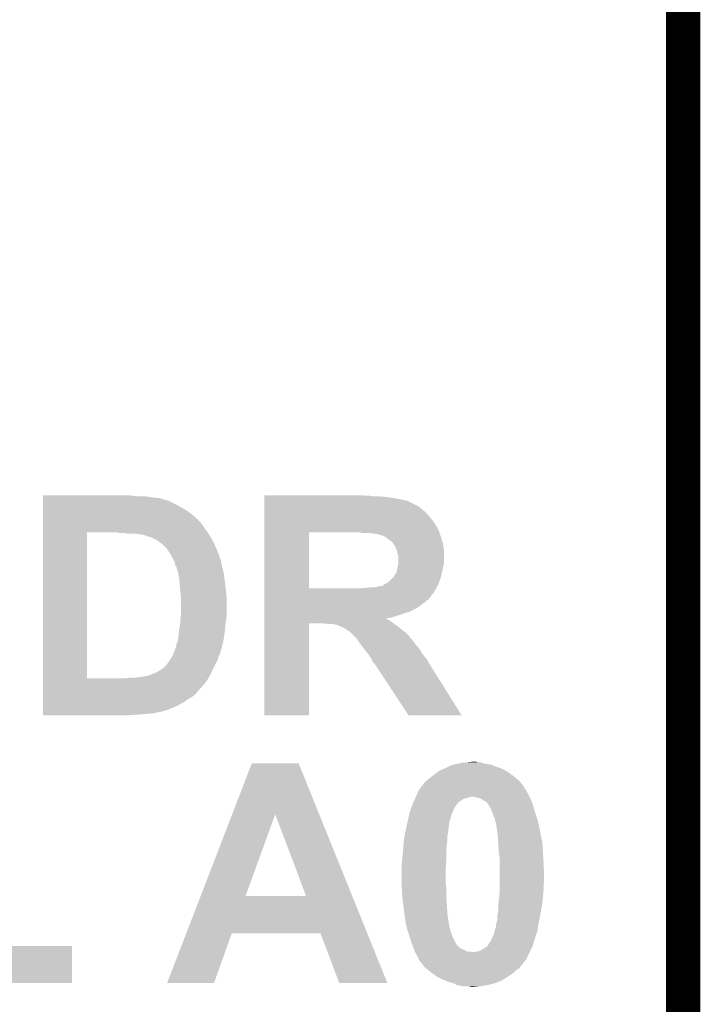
# Model space of a CAD drawing. Extents: x -0.05 to 0.95, y -0.15 to 2.1.
# Tile 31 of 38: x 0.67 to 0.79, y 1.38 to 1.55. Entities that reach past the tile are written whole.
import ezdxf

# ---------------------------------------------------------------- set-up
doc = ezdxf.new("R2010")
doc.units = 0
doc.layers.add('PAC1811_CLICK_V100A_GKO', color=5, linetype='CONTINUOUS')
doc.layers.add('PAC1811_CLICK_V100A_GTO', color=14, linetype='CONTINUOUS')

msp = doc.modelspace()

# ---------------------------------------------------------------- linework, layer by layer
at = {"layer": 'PAC1811_CLICK_V100A_GKO', "const_width": 0.006}
msp.add_lwpolyline([(0.725, 1), (0.785, 1.06), (0.785, 2.055)], dxfattribs=at)
at = {"layer": 'PAC1811_CLICK_V100A_GTO'}
for points in [[(0.6731, 1.4674), (0.6731, 1.4675), (0.6888, 1.4674), (0.6884, 1.4675)], [(0.6731, 1.4673), (0.6731, 1.4674), (0.6899, 1.4673), (0.6888, 1.4674)], [(0.6731, 1.4671), (0.6731, 1.4673), (0.6923, 1.4671), (0.6911, 1.4673)], [(0.6731, 1.467), (0.6731, 1.4671), (0.6934, 1.467), (0.6923, 1.4671)], [(0.6731, 1.4667), (0.6731, 1.467), (0.6945, 1.4667), (0.6934, 1.467)], [(0.7118, 1.4674), (0.7118, 1.4675), (0.7296, 1.4674), (0.7291, 1.4675)], [(0.7118, 1.4673), (0.7118, 1.4674), (0.7309, 1.4673), (0.7302, 1.4674)], [(0.7118, 1.4672), (0.7118, 1.4673), (0.733, 1.4672), (0.7316, 1.4673)], [(0.7118, 1.467), (0.7118, 1.4672), (0.7345, 1.467), (0.733, 1.4672)], [(0.7118, 1.4667), (0.7118, 1.467), (0.7359, 1.4667), (0.7345, 1.467)], [(0.6731, 1.4666), (0.6731, 1.4667), (0.6947, 1.4666), (0.6946, 1.4667)], [(0.6731, 1.4667), (0.6731, 1.4667), (0.6946, 1.4667), (0.6945, 1.4667)], [(0.6731, 1.4665), (0.6731, 1.4666), (0.6951, 1.4665), (0.6948, 1.4666)], [(0.6731, 1.4666), (0.6731, 1.4666), (0.6948, 1.4666), (0.6947, 1.4666)], [(0.6731, 1.4658), (0.6731, 1.4665), (0.6965, 1.4658), (0.6951, 1.4665)], [(0.6731, 1.4653), (0.6731, 1.4658), (0.6974, 1.4653), (0.6965, 1.4658)], [(0.6731, 1.4647), (0.6731, 1.4653), (0.6984, 1.4647), (0.6974, 1.4653)], [(0.7118, 1.4666), (0.7118, 1.4667), (0.7365, 1.4666), (0.7359, 1.4667)], [(0.7118, 1.4664), (0.7118, 1.4666), (0.7371, 1.4664), (0.7365, 1.4666)], [(0.7118, 1.4663), (0.7118, 1.4664), (0.7372, 1.4663), (0.7371, 1.4664)], [(0.7118, 1.4662), (0.7118, 1.4663), (0.7375, 1.4662), (0.7372, 1.4663)], [(0.7118, 1.4659), (0.7118, 1.4662), (0.738, 1.4659), (0.7375, 1.4662)], [(0.7118, 1.4656), (0.7118, 1.4659), (0.7387, 1.4656), (0.738, 1.4659)], [(0.7118, 1.4644), (0.7118, 1.4656), (0.7401, 1.4644), (0.7387, 1.4656)], [(0.6731, 1.464), (0.6731, 1.4647), (0.6993, 1.464), (0.6984, 1.4647)], [(0.6731, 1.4631), (0.6731, 1.464), (0.7003, 1.4631), (0.6993, 1.464)], [(0.7118, 1.4636), (0.7118, 1.4644), (0.7408, 1.4636), (0.7401, 1.4644)], [(0.7118, 1.4627), (0.7118, 1.4636), (0.7415, 1.4627), (0.7408, 1.4636)], [(0.6731, 1.4627), (0.6731, 1.4631), (0.7007, 1.4627), (0.7003, 1.4631)], [(0.6731, 1.4621), (0.6731, 1.4627), (0.7011, 1.4621), (0.7007, 1.4627)], [(0.6731, 1.4614), (0.6731, 1.4621), (0.7016, 1.4614), (0.7011, 1.4621)], [(0.7118, 1.4626), (0.7118, 1.4627), (0.7415, 1.4626), (0.7415, 1.4627)], [(0.7118, 1.4622), (0.7118, 1.4626), (0.7418, 1.4622), (0.7416, 1.4626)], [(0.7118, 1.4626), (0.7118, 1.4626), (0.7416, 1.4626), (0.7415, 1.4626)], [(0.7118, 1.4617), (0.7118, 1.4622), (0.7421, 1.4617), (0.7418, 1.4622)], [(0.6731, 1.461), (0.6731, 1.4614), (0.70187, 1.461), (0.7016, 1.4614)], [(0.6731, 1.4355), (0.6731, 1.461), (0.6808, 1.4355), (0.6808, 1.461)], [(0.6866, 1.4609), (0.6859, 1.461), (0.70193, 1.4609), (0.70187, 1.461)], [(0.6878, 1.4608), (0.6873, 1.4609), (0.702, 1.4608), (0.70193, 1.4609)], [(0.6898, 1.4607), (0.6892, 1.4608), (0.70207, 1.4607), (0.702, 1.4608)], [(0.6903, 1.4606), (0.6898, 1.4607), (0.70213, 1.4606), (0.70207, 1.4607)], [(0.69087, 1.4605), (0.6906, 1.4606), (0.7022, 1.4605), (0.70213, 1.4606)], [(0.6914, 1.4603), (0.69087, 1.4605), (0.70232, 1.4603), (0.7022, 1.4605)], [(0.6921, 1.4601), (0.6914, 1.4603), (0.70244, 1.4601), (0.70232, 1.4603)], [(0.6927, 1.4598), (0.6921, 1.4601), (0.70262, 1.4598), (0.70244, 1.4601)], [(0.7118, 1.461), (0.7118, 1.4617), (0.7424, 1.461), (0.7421, 1.4617)], [(0.7118, 1.4512), (0.7118, 1.461), (0.7196, 1.4512), (0.7196, 1.461)], [(0.729, 1.4609), (0.7285, 1.461), (0.74243, 1.4609), (0.7424, 1.461)], [(0.7307, 1.4608), (0.7302, 1.4609), (0.74247, 1.4608), (0.74243, 1.4609)], [(0.7319, 1.4606), (0.7312, 1.4608), (0.74253, 1.4606), (0.74247, 1.4608)], [(0.7325, 1.4604), (0.7319, 1.4606), (0.7426, 1.4604), (0.74253, 1.4606)], [(0.733, 1.4602), (0.7325, 1.4604), (0.74267, 1.4602), (0.7426, 1.4604)], [(0.73313, 1.4601), (0.733, 1.4602), (0.7427, 1.4601), (0.74267, 1.4602)], [(0.7334, 1.4599), (0.73313, 1.4601), (0.74276, 1.4599), (0.7427, 1.4601)], [(0.6932, 1.4595), (0.6927, 1.4598), (0.7028, 1.4595), (0.70262, 1.4598)], [(0.6936, 1.4592), (0.6932, 1.4595), (0.70294, 1.4592), (0.7028, 1.4595)], [(0.6939, 1.459), (0.6936, 1.4592), (0.70303, 1.459), (0.70294, 1.4592)], [(0.6947, 1.4582), (0.6939, 1.459), (0.7034, 1.4582), (0.70303, 1.459)], [(0.7337, 1.4596), (0.7334, 1.4599), (0.74285, 1.4596), (0.74276, 1.4599)], [(0.734, 1.4595), (0.7337, 1.4596), (0.74288, 1.4595), (0.74285, 1.4596)], [(0.7341, 1.4593), (0.734, 1.4595), (0.74294, 1.4593), (0.74288, 1.4595)], [(0.7342, 1.4592), (0.7341, 1.4593), (0.74297, 1.4592), (0.74294, 1.4593)], [(0.73428, 1.4591), (0.7342, 1.4592), (0.743, 1.4591), (0.74297, 1.4592)], [(0.7345, 1.4588), (0.73428, 1.4591), (0.74305, 1.4588), (0.743, 1.4591)], [(0.7348, 1.4582), (0.7345, 1.4588), (0.74315, 1.4582), (0.74305, 1.4588)], [(0.6955, 1.457), (0.6947, 1.4582), (0.70386, 1.457), (0.7034, 1.4582)], [(0.69555, 1.4569), (0.6955, 1.457), (0.7039, 1.4569), (0.70386, 1.457)], [(0.69565, 1.4567), (0.69555, 1.4569), (0.704, 1.4567), (0.7039, 1.4569)], [(0.69575, 1.4565), (0.69565, 1.4567), (0.704, 1.4565), (0.704, 1.4567)], [(0.73492, 1.4579), (0.7348, 1.4582), (0.7432, 1.4579), (0.74315, 1.4582)], [(0.735, 1.4577), (0.73492, 1.4579), (0.7432, 1.4577), (0.7432, 1.4579)], [(0.7351, 1.4572), (0.735, 1.4577), (0.7432, 1.4572), (0.7432, 1.4577)], [(0.7352, 1.4568), (0.7351, 1.4572), (0.7432, 1.4568), (0.7432, 1.4572)], [(0.7352, 1.4556), (0.7352, 1.4568), (0.7432, 1.4556), (0.7432, 1.4568)], [(0.6958, 1.4564), (0.69575, 1.4565), (0.70407, 1.4564), (0.704, 1.4565)], [(0.69592, 1.4562), (0.6958, 1.4564), (0.7042, 1.4562), (0.70407, 1.4564)], [(0.6961, 1.4559), (0.69592, 1.4562), (0.7042, 1.4559), (0.7042, 1.4562)], [(0.69618, 1.4555), (0.6961, 1.4559), (0.7043, 1.4555), (0.7042, 1.4559)], [(0.6962, 1.4554), (0.69618, 1.4555), (0.70432, 1.4554), (0.7043, 1.4555)], [(0.6963, 1.4551), (0.6962, 1.4554), (0.70438, 1.4551), (0.70432, 1.4554)], [(0.6964, 1.455), (0.6964, 1.4551), (0.7044, 1.455), (0.70438, 1.4551)], [(0.69658, 1.4544), (0.6964, 1.455), (0.7046, 1.4544), (0.7044, 1.455)], [(0.73494, 1.4542), (0.73514, 1.4552), (0.7429, 1.4542), (0.7431, 1.4552)], [(0.73514, 1.4552), (0.7352, 1.4555), (0.7431, 1.4552), (0.74318, 1.4555)], [(0.7352, 1.4555), (0.7352, 1.4556), (0.74318, 1.4555), (0.7432, 1.4556)], [(0.6967, 1.454), (0.69658, 1.4544), (0.70467, 1.454), (0.7046, 1.4544)], [(0.69674, 1.4538), (0.6967, 1.454), (0.7047, 1.4538), (0.70467, 1.454)], [(0.6969, 1.453), (0.69674, 1.4538), (0.70481, 1.453), (0.7047, 1.4538)], [(0.7342, 1.453), (0.7345, 1.4533), (0.7426, 1.453), (0.74267, 1.4533)], [(0.7345, 1.4535), (0.7347, 1.4537), (0.74272, 1.4535), (0.74277, 1.4537)], [(0.7345, 1.4533), (0.7345, 1.4535), (0.74267, 1.4533), (0.74272, 1.4535)], [(0.7347, 1.4537), (0.7349, 1.454), (0.74277, 1.4537), (0.74285, 1.454)], [(0.7349, 1.454), (0.73494, 1.4542), (0.74285, 1.454), (0.7429, 1.4542)], [(0.69695, 1.4524), (0.6969, 1.453), (0.7049, 1.4524), (0.70481, 1.453)], [(0.697, 1.4518), (0.69695, 1.4524), (0.70497, 1.4518), (0.7049, 1.4524)], [(0.69703, 1.4515), (0.697, 1.4518), (0.705, 1.4515), (0.70497, 1.4518)], [(0.6971, 1.4507), (0.69703, 1.4515), (0.70509, 1.4507), (0.705, 1.4515)], [(0.7311, 1.4514), (0.7315, 1.4515), (0.74193, 1.4514), (0.74198, 1.4515)], [(0.7315, 1.4515), (0.732, 1.4516), (0.74198, 1.4515), (0.74204, 1.4516)], [(0.7323, 1.4516), (0.7325, 1.4517), (0.74204, 1.4516), (0.74209, 1.4517)], [(0.7325, 1.4517), (0.7327, 1.4519), (0.74209, 1.4517), (0.7422, 1.4519)], [(0.7327, 1.4519), (0.733, 1.452), (0.7422, 1.4519), (0.74224, 1.452)], [(0.733, 1.452), (0.7337, 1.4525), (0.74224, 1.452), (0.74242, 1.4525)], [(0.7337, 1.4525), (0.7342, 1.453), (0.74242, 1.4525), (0.7426, 1.453)], [(0.69719, 1.4498), (0.6971, 1.4507), (0.7052, 1.4498), (0.70509, 1.4507)], [(0.6972, 1.4497), (0.69719, 1.4498), (0.7052, 1.4497), (0.7052, 1.4498)], [(0.6972, 1.4466), (0.6972, 1.4497), (0.7052, 1.4466), (0.7052, 1.4497)], [(0.7118, 1.4506), (0.7118, 1.4512), (0.7415, 1.4506), (0.74182, 1.4512)], [(0.7118, 1.4512), (0.7118, 1.4512), (0.7282, 1.4512), (0.7196, 1.4512)], [(0.7118, 1.4501), (0.7118, 1.4506), (0.7411, 1.4501), (0.7415, 1.4506)], [(0.7118, 1.4495), (0.7118, 1.4501), (0.7407, 1.4495), (0.7411, 1.4501)], [(0.7282, 1.4512), (0.7306, 1.4514), (0.74182, 1.4512), (0.74193, 1.4514)], [(0.7118, 1.4494), (0.7118, 1.4495), (0.7406, 1.4494), (0.7406, 1.4495)], [(0.7118, 1.4495), (0.7118, 1.4495), (0.7406, 1.4495), (0.7407, 1.4495)], [(0.7118, 1.4492), (0.7118, 1.4494), (0.7404, 1.4492), (0.7406, 1.4494)], [(0.7118, 1.4491), (0.7118, 1.4492), (0.7402, 1.4491), (0.7404, 1.4492)], [(0.7118, 1.4489), (0.7118, 1.4491), (0.74, 1.4489), (0.7402, 1.4491)], [(0.7118, 1.448), (0.7118, 1.4489), (0.7388, 1.448), (0.74, 1.4489)], [(0.7118, 1.4477), (0.7118, 1.448), (0.7383, 1.4477), (0.7388, 1.448)], [(0.69717, 1.4462), (0.6972, 1.4466), (0.7052, 1.4462), (0.7052, 1.4466)], [(0.7118, 1.4471), (0.7118, 1.4477), (0.7371, 1.4471), (0.7383, 1.4477)], [(0.7118, 1.4469), (0.7118, 1.4471), (0.7364, 1.4469), (0.7371, 1.4471)], [(0.7118, 1.4466), (0.7118, 1.4469), (0.7356, 1.4466), (0.7364, 1.4469)], [(0.7118, 1.4464), (0.7118, 1.4466), (0.7349, 1.4464), (0.7356, 1.4466)], [(0.7118, 1.4461), (0.7118, 1.4464), (0.734, 1.4461), (0.7349, 1.4464)], [(0.6969, 1.444), (0.69707, 1.445), (0.70492, 1.444), (0.705, 1.445)], [(0.69707, 1.445), (0.6971, 1.4452), (0.705, 1.445), (0.70503, 1.4452)], [(0.6971, 1.4452), (0.69717, 1.4462), (0.70503, 1.4452), (0.7052, 1.4462)], [(0.7118, 1.446), (0.7118, 1.4461), (0.7331, 1.446), (0.734, 1.4461)], [(0.7118, 1.4459), (0.7118, 1.446), (0.7332, 1.4459), (0.7331, 1.446)], [(0.7118, 1.4457), (0.7118, 1.4459), (0.7335, 1.4457), (0.7332, 1.4459)], [(0.7118, 1.4454), (0.7118, 1.4457), (0.734, 1.4454), (0.7335, 1.4457)], [(0.7118, 1.4451), (0.7118, 1.4454), (0.73438, 1.4451), (0.734, 1.4454)], [(0.7118, 1.429), (0.7118, 1.4451), (0.7196, 1.429), (0.7196, 1.4451)], [(0.7118, 1.4451), (0.7118, 1.4451), (0.7196, 1.4451), (0.7221, 1.4451)], [(0.7229, 1.445), (0.7221, 1.4451), (0.7345, 1.445), (0.73438, 1.4451)], [(0.7241, 1.4449), (0.7235, 1.445), (0.73464, 1.4449), (0.7345, 1.445)], [(0.7245, 1.4448), (0.7241, 1.4449), (0.73478, 1.4448), (0.73464, 1.4449)], [(0.7248, 1.4447), (0.7245, 1.4448), (0.73492, 1.4447), (0.73478, 1.4448)], [(0.725, 1.4446), (0.7248, 1.4447), (0.73506, 1.4446), (0.73492, 1.4447)], [(0.72525, 1.4445), (0.725, 1.4446), (0.7352, 1.4445), (0.73506, 1.4446)], [(0.69672, 1.4424), (0.6968, 1.443), (0.7047, 1.4424), (0.70479, 1.443)], [(0.6968, 1.443), (0.69688, 1.4438), (0.70479, 1.443), (0.7049, 1.4438)], [(0.69688, 1.4438), (0.6969, 1.444), (0.7049, 1.4438), (0.70492, 1.444)], [(0.7255, 1.4444), (0.72525, 1.4445), (0.73532, 1.4444), (0.7352, 1.4445)], [(0.7259, 1.4442), (0.7255, 1.4444), (0.73556, 1.4442), (0.73532, 1.4444)], [(0.72617, 1.444), (0.7259, 1.4442), (0.7358, 1.444), (0.73556, 1.4442)], [(0.7263, 1.4439), (0.72617, 1.444), (0.73593, 1.4439), (0.7358, 1.444)], [(0.7267, 1.4437), (0.7263, 1.4439), (0.7362, 1.4437), (0.73593, 1.4439)], [(0.727, 1.4434), (0.7267, 1.4437), (0.7366, 1.4434), (0.7362, 1.4437)], [(0.7276, 1.4428), (0.727, 1.4434), (0.7372, 1.4428), (0.7366, 1.4434)], [(0.7277, 1.4427), (0.7276, 1.4428), (0.7372, 1.4427), (0.7372, 1.4428)], [(0.69636, 1.441), (0.6964, 1.4411), (0.7044, 1.441), (0.70442, 1.4411)], [(0.6964, 1.4414), (0.6965, 1.4416), (0.70449, 1.4414), (0.70453, 1.4416)], [(0.6964, 1.4411), (0.6964, 1.4414), (0.70442, 1.4411), (0.70449, 1.4414)], [(0.6965, 1.4416), (0.6967, 1.4422), (0.70453, 1.4416), (0.70466, 1.4422)], [(0.6967, 1.4422), (0.69672, 1.4424), (0.70466, 1.4422), (0.7047, 1.4424)], [(0.7279, 1.4425), (0.7277, 1.4427), (0.7374, 1.4425), (0.7372, 1.4427)], [(0.72797, 1.4424), (0.7279, 1.4425), (0.7375, 1.4424), (0.7374, 1.4425)], [(0.72823, 1.442), (0.72797, 1.4424), (0.7378, 1.442), (0.7375, 1.4424)], [(0.7285, 1.4416), (0.72823, 1.442), (0.73809, 1.4416), (0.7378, 1.442)], [(0.72872, 1.4413), (0.7285, 1.4416), (0.7383, 1.4413), (0.73809, 1.4416)], [(0.7291, 1.4408), (0.72872, 1.4413), (0.73874, 1.4408), (0.7383, 1.4413)], [(0.69567, 1.4393), (0.6958, 1.4395), (0.7038, 1.4393), (0.7039, 1.4395)], [(0.6958, 1.4395), (0.69584, 1.4396), (0.7039, 1.4395), (0.704, 1.4396)], [(0.69584, 1.4396), (0.69587, 1.4397), (0.704, 1.4396), (0.704, 1.4397)], [(0.69587, 1.4397), (0.69636, 1.441), (0.704, 1.4397), (0.7044, 1.441)], [(0.72934, 1.4405), (0.7291, 1.4408), (0.739, 1.4405), (0.73874, 1.4408)], [(0.72982, 1.4399), (0.72934, 1.4405), (0.7393, 1.4399), (0.739, 1.4405)], [(0.7299, 1.4398), (0.72982, 1.4399), (0.73938, 1.4398), (0.7393, 1.4399)], [(0.73017, 1.4394), (0.7299, 1.4398), (0.7397, 1.4394), (0.73938, 1.4398)], [(0.7305, 1.4389), (0.73017, 1.4394), (0.74012, 1.4389), (0.7397, 1.4394)], [(0.6944, 1.4375), (0.6946, 1.4377), (0.703, 1.4375), (0.7031, 1.4377)], [(0.6946, 1.4377), (0.6948, 1.438), (0.7031, 1.4377), (0.70325, 1.438)], [(0.6948, 1.438), (0.69502, 1.4383), (0.70325, 1.438), (0.7034, 1.4383)], [(0.69502, 1.4383), (0.6951, 1.4384), (0.7034, 1.4383), (0.70347, 1.4384)], [(0.6951, 1.4384), (0.69522, 1.4386), (0.70347, 1.4384), (0.7036, 1.4386)], [(0.69522, 1.4386), (0.6954, 1.4389), (0.7036, 1.4386), (0.70368, 1.4389)], [(0.6954, 1.4389), (0.69547, 1.439), (0.70368, 1.4389), (0.7037, 1.439)], [(0.69547, 1.439), (0.69567, 1.4393), (0.7037, 1.439), (0.7038, 1.4393)], [(0.73054, 1.4388), (0.7305, 1.4389), (0.7402, 1.4388), (0.74012, 1.4389)], [(0.7307, 1.4384), (0.73054, 1.4388), (0.74043, 1.4384), (0.7402, 1.4388)], [(0.731, 1.4381), (0.7307, 1.4384), (0.7406, 1.4381), (0.74043, 1.4384)], [(0.7312, 1.4378), (0.731, 1.4381), (0.74079, 1.4378), (0.7406, 1.4381)], [(0.7314, 1.4376), (0.7312, 1.4378), (0.74091, 1.4376), (0.74079, 1.4378)], [(0.6914, 1.4359), (0.6916, 1.436), (0.70222, 1.4359), (0.70228, 1.436)], [(0.6916, 1.436), (0.6919, 1.4361), (0.70228, 1.436), (0.70234, 1.4361)], [(0.6919, 1.4361), (0.69215, 1.4362), (0.70234, 1.4361), (0.7024, 1.4362)], [(0.69215, 1.4362), (0.6929, 1.4365), (0.7024, 1.4362), (0.70254, 1.4365)], [(0.6929, 1.4365), (0.6939, 1.4371), (0.70254, 1.4365), (0.70281, 1.4371)], [(0.6939, 1.4371), (0.69415, 1.4373), (0.70281, 1.4371), (0.7029, 1.4373)], [(0.69415, 1.4373), (0.6944, 1.4375), (0.7029, 1.4373), (0.703, 1.4375)], [(0.7314, 1.4374), (0.7314, 1.4376), (0.74104, 1.4374), (0.74091, 1.4376)], [(0.73209, 1.4365), (0.7315, 1.4374), (0.7416, 1.4365), (0.74104, 1.4374)], [(0.737, 1.429), (0.73209, 1.4365), (0.7463, 1.429), (0.7416, 1.4365)], [(0.6731, 1.435), (0.6731, 1.4355), (0.7017, 1.435), (0.70199, 1.4355)], [(0.6731, 1.4355), (0.6731, 1.4355), (0.6877, 1.4355), (0.6808, 1.4355)], [(0.6731, 1.4339), (0.6731, 1.435), (0.7008, 1.4339), (0.7017, 1.435)], [(0.6877, 1.4355), (0.6884, 1.4356), (0.70199, 1.4355), (0.70205, 1.4356)], [(0.6892, 1.4356), (0.69, 1.4357), (0.70205, 1.4356), (0.70211, 1.4357)], [(0.69, 1.4357), (0.6907, 1.4358), (0.70211, 1.4357), (0.70217, 1.4358)], [(0.6907, 1.4358), (0.6913, 1.4359), (0.70217, 1.4358), (0.70222, 1.4359)], [(0.6731, 1.4329), (0.6731, 1.4339), (0.6999, 1.4329), (0.7008, 1.4339)], [(0.6731, 1.4325), (0.6731, 1.4329), (0.6995, 1.4325), (0.6999, 1.4329)], [(0.6731, 1.4322), (0.6731, 1.4325), (0.6991, 1.4322), (0.6995, 1.4325)], [(0.6731, 1.4318), (0.6731, 1.4322), (0.6984, 1.4318), (0.6991, 1.4322)], [(0.6731, 1.4313), (0.6731, 1.4318), (0.6977, 1.4313), (0.6984, 1.4318)], [(0.6731, 1.4308), (0.6731, 1.4313), (0.6968, 1.4308), (0.6977, 1.4313)], [(0.6731, 1.4303), (0.6731, 1.4308), (0.6957, 1.4303), (0.6968, 1.4308)], [(0.6731, 1.4298), (0.6731, 1.4303), (0.6944, 1.4298), (0.6957, 1.4303)], [(0.6731, 1.4297), (0.6731, 1.4298), (0.694, 1.4297), (0.6942, 1.4298)], [(0.6731, 1.4298), (0.6731, 1.4298), (0.6942, 1.4298), (0.6944, 1.4298)], [(0.6731, 1.4296), (0.6731, 1.4297), (0.6934, 1.4296), (0.694, 1.4297)], [(0.6731, 1.4294), (0.6731, 1.4296), (0.6926, 1.4294), (0.6934, 1.4296)], [(0.6731, 1.4293), (0.6731, 1.4294), (0.6917, 1.4293), (0.6926, 1.4294)], [(0.6731, 1.4292), (0.6731, 1.4293), (0.6905, 1.4292), (0.6917, 1.4293)], [(0.6731, 1.4291), (0.6731, 1.4292), (0.6891, 1.4291), (0.6905, 1.4292)], [(0.6731, 1.429), (0.6731, 1.4291), (0.68761, 1.429), (0.6891, 1.4291)], [(0.6876, 1.429), (0.6731, 1.429), (0.6876, 1.429), (0.68761, 1.429)], [(0.70617, 1.4117), (0.7096, 1.4206), (0.72139, 1.4117), (0.7178, 1.4206)], [(0.7096, 1.4206), (0.7096, 1.4206), (0.7178, 1.4206), (0.7096, 1.4206)], [(0.7449, 1.4204), (0.7453, 1.4205), (0.7514, 1.4204), (0.7507, 1.4205)], [(0.7453, 1.4205), (0.7458, 1.4206), (0.7507, 1.4205), (0.7501, 1.4206)], [(0.7458, 1.4206), (0.7463, 1.4207), (0.7501, 1.4206), (0.74985, 1.4207)], [(0.7463, 1.4207), (0.7472, 1.4208), (0.74985, 1.4207), (0.7496, 1.4208)], [(0.7472, 1.4208), (0.7482, 1.4209), (0.7491, 1.4208), (0.7488, 1.4209)], [(0.7472, 1.4208), (0.7472, 1.4208), (0.7496, 1.4208), (0.7491, 1.4208)], [(0.7482, 1.4209), (0.7482, 1.4209), (0.7488, 1.4209), (0.7482, 1.4209)], [(0.74092, 1.4182), (0.7418, 1.4189), (0.7556, 1.4182), (0.75462, 1.4189)], [(0.7418, 1.4189), (0.74225, 1.4192), (0.75462, 1.4189), (0.7542, 1.4192)], [(0.74225, 1.4192), (0.7424, 1.4193), (0.7542, 1.4192), (0.75403, 1.4193)], [(0.7424, 1.4193), (0.743, 1.4196), (0.75403, 1.4193), (0.7535, 1.4196)], [(0.743, 1.4196), (0.7437, 1.4199), (0.7535, 1.4196), (0.7527, 1.4199)], [(0.7437, 1.4199), (0.7441, 1.4201), (0.7527, 1.4199), (0.7521, 1.4201)], [(0.7441, 1.4201), (0.7445, 1.4203), (0.7521, 1.4201), (0.75163, 1.4203)], [(0.7445, 1.4203), (0.7449, 1.4204), (0.75163, 1.4203), (0.7514, 1.4204)], [(0.7395, 1.4169), (0.7397, 1.417), (0.7569, 1.4169), (0.75681, 1.417)], [(0.7397, 1.417), (0.7398, 1.4173), (0.75681, 1.417), (0.75656, 1.4173)], [(0.7398, 1.4173), (0.7401, 1.4175), (0.75656, 1.4173), (0.75639, 1.4175)], [(0.7401, 1.4175), (0.7402, 1.4176), (0.75639, 1.4175), (0.7563, 1.4176)], [(0.7402, 1.4176), (0.7404, 1.4178), (0.7563, 1.4176), (0.75607, 1.4178)], [(0.7404, 1.4178), (0.7408, 1.4181), (0.75607, 1.4178), (0.75572, 1.4181)], [(0.7408, 1.4181), (0.74092, 1.4182), (0.75572, 1.4181), (0.7556, 1.4182)], [(0.7383, 1.4148), (0.7388, 1.4159), (0.7581, 1.4148), (0.75755, 1.4159)], [(0.7388, 1.4159), (0.73887, 1.416), (0.75755, 1.4159), (0.7575, 1.416)], [(0.73887, 1.416), (0.73915, 1.4164), (0.7575, 1.416), (0.7572, 1.4164)], [(0.73915, 1.4164), (0.73943, 1.4168), (0.7572, 1.4164), (0.757, 1.4168)], [(0.73943, 1.4168), (0.7395, 1.4169), (0.757, 1.4168), (0.7569, 1.4169)], [(0.73772, 1.4135), (0.7378, 1.4137), (0.7455, 1.4135), (0.7456, 1.4137)], [(0.7378, 1.4137), (0.73785, 1.4138), (0.7456, 1.4137), (0.7458, 1.4138)], [(0.73785, 1.4138), (0.73789, 1.4139), (0.7458, 1.4138), (0.7458, 1.4139)], [(0.73789, 1.4139), (0.73798, 1.4141), (0.7458, 1.4139), (0.7462, 1.4141)], [(0.73798, 1.4141), (0.73812, 1.4144), (0.7462, 1.4141), (0.7466, 1.4144)], [(0.73812, 1.4144), (0.73821, 1.4146), (0.7466, 1.4144), (0.7474, 1.4146)], [(0.73821, 1.4146), (0.7383, 1.4148), (0.7474, 1.4146), (0.748, 1.4148)], [(0.7487, 1.4147), (0.7482, 1.4148), (0.75815, 1.4147), (0.7581, 1.4148)], [(0.7495, 1.4145), (0.7487, 1.4147), (0.75825, 1.4145), (0.75815, 1.4147)], [(0.7499, 1.4143), (0.7495, 1.4145), (0.75835, 1.4143), (0.75825, 1.4145)], [(0.7501, 1.4141), (0.7499, 1.4143), (0.75845, 1.4141), (0.75835, 1.4143)], [(0.7504, 1.414), (0.7501, 1.4141), (0.7585, 1.414), (0.75845, 1.4141)], [(0.7509, 1.4135), (0.7504, 1.414), (0.75867, 1.4135), (0.7585, 1.414)], [(0.7371, 1.4116), (0.73728, 1.4123), (0.7445, 1.4116), (0.7448, 1.4123)], [(0.73728, 1.4123), (0.7373, 1.4124), (0.7448, 1.4123), (0.74484, 1.4124)], [(0.7373, 1.4124), (0.73745, 1.4128), (0.74484, 1.4124), (0.745, 1.4128)], [(0.73745, 1.4128), (0.73761, 1.4132), (0.745, 1.4128), (0.7453, 1.4132)], [(0.73761, 1.4132), (0.73772, 1.4135), (0.7453, 1.4132), (0.7455, 1.4135)], [(0.75114, 1.4131), (0.7509, 1.4135), (0.7588, 1.4131), (0.75867, 1.4135)], [(0.7512, 1.413), (0.75114, 1.4131), (0.75883, 1.413), (0.7588, 1.4131)], [(0.7515, 1.4124), (0.7512, 1.413), (0.75901, 1.4124), (0.75883, 1.413)], [(0.75162, 1.4121), (0.7515, 1.4124), (0.7591, 1.4121), (0.75901, 1.4124)], [(0.7517, 1.4119), (0.75162, 1.4121), (0.75917, 1.4119), (0.7591, 1.4121)], [(0.7519, 1.4113), (0.7517, 1.4119), (0.75937, 1.4113), (0.75917, 1.4119)], [(0.70066, 1.3974), (0.70617, 1.4117), (0.7085, 1.3974), (0.7137, 1.4117)], [(0.7191, 1.3974), (0.7137, 1.4117), (0.72716, 1.3974), (0.72139, 1.4117)], [(0.73672, 1.4099), (0.73681, 1.4103), (0.7441, 1.4099), (0.7441, 1.4103)], [(0.73681, 1.4103), (0.73685, 1.4105), (0.7441, 1.4103), (0.7442, 1.4105)], [(0.73685, 1.4105), (0.73689, 1.4107), (0.7442, 1.4105), (0.7442, 1.4107)], [(0.73689, 1.4107), (0.73691, 1.4108), (0.7442, 1.4107), (0.7443, 1.4108)], [(0.73691, 1.4108), (0.737, 1.4112), (0.7443, 1.4108), (0.7444, 1.4112)], [(0.737, 1.4112), (0.7371, 1.4116), (0.7444, 1.4112), (0.7445, 1.4116)], [(0.7521, 1.4109), (0.7519, 1.4113), (0.7595, 1.4109), (0.75937, 1.4113)], [(0.7521, 1.4106), (0.7521, 1.4109), (0.75958, 1.4106), (0.7595, 1.4109)], [(0.7522, 1.4105), (0.7521, 1.4106), (0.7596, 1.4105), (0.75958, 1.4106)], [(0.7523, 1.41), (0.7522, 1.4105), (0.75972, 1.41), (0.7596, 1.4105)], [(0.7363, 1.4079), (0.7364, 1.4085), (0.7438, 1.4079), (0.7439, 1.4085)], [(0.7364, 1.4085), (0.73654, 1.4091), (0.7439, 1.4085), (0.744, 1.4091)], [(0.73654, 1.4091), (0.73663, 1.4095), (0.744, 1.4091), (0.744, 1.4095)], [(0.73663, 1.4095), (0.7367, 1.4098), (0.744, 1.4095), (0.74408, 1.4098)], [(0.7367, 1.4098), (0.73672, 1.4099), (0.74408, 1.4098), (0.7441, 1.4099)], [(0.75235, 1.4097), (0.7523, 1.41), (0.7598, 1.4097), (0.75972, 1.41)], [(0.7524, 1.4094), (0.75235, 1.4097), (0.75986, 1.4094), (0.7598, 1.4097)], [(0.7525, 1.4087), (0.7524, 1.4094), (0.76, 1.4087), (0.75986, 1.4094)], [(0.7526, 1.4079), (0.7525, 1.4087), (0.76016, 1.4079), (0.76, 1.4087)], [(0.73613, 1.4064), (0.73619, 1.4072), (0.7437, 1.4064), (0.7438, 1.4072)], [(0.73619, 1.4072), (0.7362, 1.4073), (0.7438, 1.4072), (0.7438, 1.4073)], [(0.7362, 1.4073), (0.7363, 1.4079), (0.7438, 1.4073), (0.7438, 1.4079)], [(0.75268, 1.4067), (0.7526, 1.4079), (0.7604, 1.4067), (0.76016, 1.4079)], [(0.75279, 1.405), (0.75268, 1.4067), (0.7605, 1.405), (0.7604, 1.4067)], [(0.736, 1.4049), (0.73605, 1.4055), (0.7436, 1.4049), (0.7436, 1.4055)], [(0.73605, 1.4055), (0.7361, 1.406), (0.7436, 1.4055), (0.74366, 1.406)], [(0.7361, 1.406), (0.73613, 1.4064), (0.74366, 1.406), (0.7437, 1.4064)], [(0.7528, 1.4049), (0.75279, 1.405), (0.76051, 1.4049), (0.7605, 1.405)], [(0.7358, 1.403), (0.73586, 1.4035), (0.74355, 1.403), (0.7436, 1.4035)], [(0.73586, 1.4035), (0.7359, 1.4039), (0.7436, 1.4035), (0.7436, 1.4039)], [(0.7359, 1.4039), (0.736, 1.4049), (0.7436, 1.4039), (0.7436, 1.4049)], [(0.7529, 1.4042), (0.7528, 1.4049), (0.76054, 1.4042), (0.76051, 1.4049)], [(0.7529, 1.4032), (0.7529, 1.4042), (0.7606, 1.4032), (0.76054, 1.4042)], [(0.7529, 1.4012), (0.7529, 1.4032), (0.7607, 1.4012), (0.7606, 1.4032)], [(0.7358, 1.4024), (0.7358, 1.403), (0.7435, 1.4024), (0.74355, 1.403)], [(0.7358, 1.3995), (0.7358, 1.4024), (0.7435, 1.3995), (0.7435, 1.4024)], [(0.7529, 1.4001), (0.7529, 1.4012), (0.7607, 1.4001), (0.7607, 1.4012)], [(0.7529, 1.3994), (0.7529, 1.4001), (0.7606, 1.3994), (0.7607, 1.4001)], [(0.7358, 1.3992), (0.7358, 1.3995), (0.74355, 1.3992), (0.7435, 1.3995)], [(0.73582, 1.3989), (0.7358, 1.3992), (0.7436, 1.3989), (0.74355, 1.3992)], [(0.7359, 1.3974), (0.73582, 1.3989), (0.7436, 1.3974), (0.7436, 1.3989)], [(0.7529, 1.3985), (0.7529, 1.3994), (0.7606, 1.3985), (0.7606, 1.3994)], [(0.7529, 1.3977), (0.7529, 1.3985), (0.76053, 1.3977), (0.7606, 1.3985)], [(0.69815, 1.3909), (0.70066, 1.3974), (0.72979, 1.3909), (0.72716, 1.3974)], [(0.70066, 1.3974), (0.70066, 1.3974), (0.7191, 1.3974), (0.7085, 1.3974)], [(0.73608, 1.3959), (0.7359, 1.3974), (0.7437, 1.3959), (0.7436, 1.3974)], [(0.75274, 1.3963), (0.7529, 1.3977), (0.7604, 1.3963), (0.76053, 1.3977)], [(0.7361, 1.3957), (0.73608, 1.3959), (0.74371, 1.3957), (0.7437, 1.3959)], [(0.73628, 1.3943), (0.7361, 1.3957), (0.7438, 1.3943), (0.74371, 1.3957)], [(0.7526, 1.3944), (0.7527, 1.3951), (0.76009, 1.3944), (0.7602, 1.3951)], [(0.7527, 1.3959), (0.75274, 1.3963), (0.76033, 1.3959), (0.7604, 1.3963)], [(0.7527, 1.3951), (0.7527, 1.3959), (0.7602, 1.3951), (0.76033, 1.3959)], [(0.7363, 1.3941), (0.73628, 1.3943), (0.74383, 1.3941), (0.7438, 1.3943)], [(0.73647, 1.3929), (0.7363, 1.3941), (0.744, 1.3929), (0.74383, 1.3941)], [(0.7365, 1.3927), (0.73647, 1.3929), (0.74403, 1.3927), (0.744, 1.3929)], [(0.75233, 1.3925), (0.7525, 1.3932), (0.7597, 1.3925), (0.75986, 1.3932)], [(0.7525, 1.3938), (0.7526, 1.3944), (0.76, 1.3938), (0.76009, 1.3944)], [(0.7525, 1.3932), (0.7525, 1.3938), (0.75986, 1.3932), (0.76, 1.3938)], [(0.7366, 1.3923), (0.7365, 1.3927), (0.7441, 1.3923), (0.74403, 1.3927)], [(0.73672, 1.3918), (0.7366, 1.3923), (0.7442, 1.3918), (0.7441, 1.3923)], [(0.73675, 1.3917), (0.73672, 1.3918), (0.7443, 1.3917), (0.7442, 1.3918)], [(0.7368, 1.3915), (0.73675, 1.3917), (0.7443, 1.3915), (0.7443, 1.3917)], [(0.73683, 1.3914), (0.7368, 1.3915), (0.7443, 1.3914), (0.7443, 1.3915)], [(0.737, 1.3909), (0.73683, 1.3914), (0.7445, 1.3909), (0.7443, 1.3914)], [(0.7519, 1.3907), (0.75203, 1.3912), (0.75933, 1.3907), (0.7595, 1.3912)], [(0.75203, 1.3912), (0.7521, 1.3915), (0.7595, 1.3912), (0.75955, 1.3915)], [(0.7521, 1.3915), (0.7521, 1.3916), (0.75955, 1.3915), (0.75956, 1.3916)], [(0.7522, 1.3918), (0.7523, 1.3921), (0.75959, 1.3918), (0.75964, 1.3921)], [(0.7522, 1.3916), (0.7522, 1.3918), (0.75956, 1.3916), (0.75959, 1.3918)], [(0.7523, 1.3924), (0.75233, 1.3925), (0.75968, 1.3924), (0.7597, 1.3925)], [(0.7523, 1.3921), (0.7523, 1.3924), (0.75964, 1.3921), (0.75968, 1.3924)], [(0.6948, 1.3822), (0.69815, 1.3909), (0.703, 1.3822), (0.7061, 1.3909)], [(0.69815, 1.3909), (0.69815, 1.3909), (0.7061, 1.3909), (0.7216, 1.3909)], [(0.7249, 1.3822), (0.7216, 1.3909), (0.7333, 1.3822), (0.72979, 1.3909)], [(0.73713, 1.3905), (0.737, 1.3909), (0.7446, 1.3905), (0.7445, 1.3909)], [(0.7372, 1.3903), (0.73713, 1.3905), (0.7447, 1.3903), (0.7446, 1.3905)], [(0.7375, 1.3893), (0.7372, 1.3903), (0.7452, 1.3893), (0.7447, 1.3903)], [(0.7511, 1.3892), (0.7514, 1.3896), (0.75885, 1.3892), (0.75898, 1.3896)], [(0.7514, 1.3896), (0.75156, 1.39), (0.75898, 1.3896), (0.7591, 1.39)], [(0.75156, 1.39), (0.7516, 1.3901), (0.7591, 1.39), (0.75913, 1.3901)], [(0.7516, 1.3901), (0.7519, 1.3907), (0.75913, 1.3901), (0.75933, 1.3907)], [(0.6511, 1.3822), (0.6511, 1.3887), (0.6782, 1.3822), (0.6782, 1.3887)], [(0.6511, 1.3887), (0.6511, 1.3887), (0.6782, 1.3887), (0.6589, 1.3887)], [(0.73769, 1.3888), (0.7375, 1.3893), (0.7455, 1.3888), (0.7452, 1.3893)], [(0.7378, 1.3885), (0.73769, 1.3888), (0.7459, 1.3885), (0.7455, 1.3888)], [(0.73784, 1.3884), (0.7378, 1.3885), (0.7459, 1.3884), (0.7459, 1.3885)], [(0.73787, 1.3883), (0.73784, 1.3884), (0.746, 1.3883), (0.7459, 1.3884)], [(0.73791, 1.3882), (0.73787, 1.3883), (0.7463, 1.3882), (0.746, 1.3883)], [(0.7381, 1.3877), (0.73791, 1.3882), (0.7473, 1.3877), (0.7463, 1.3882)], [(0.749, 1.3877), (0.7494, 1.3878), (0.7582, 1.3877), (0.75825, 1.3878)], [(0.7494, 1.3878), (0.7498, 1.388), (0.75825, 1.3878), (0.75835, 1.388)], [(0.7498, 1.388), (0.7501, 1.3882), (0.75835, 1.388), (0.75845, 1.3882)], [(0.7501, 1.3882), (0.7505, 1.3885), (0.75845, 1.3882), (0.7586, 1.3885)], [(0.7506, 1.3885), (0.7508, 1.3887), (0.7586, 1.3885), (0.7587, 1.3887)], [(0.7508, 1.3887), (0.7509, 1.3888), (0.7587, 1.3887), (0.75873, 1.3888)], [(0.7509, 1.3888), (0.7511, 1.3892), (0.75873, 1.3888), (0.75885, 1.3892)], [(0.73815, 1.3876), (0.7381, 1.3877), (0.7482, 1.3876), (0.7477, 1.3877)], [(0.7381, 1.3877), (0.7381, 1.3877), (0.7477, 1.3877), (0.7473, 1.3877)], [(0.7382, 1.3875), (0.73815, 1.3876), (0.7581, 1.3875), (0.75815, 1.3876)], [(0.7384, 1.3871), (0.7382, 1.3875), (0.75792, 1.3871), (0.7581, 1.3875)], [(0.7387, 1.3866), (0.7384, 1.3871), (0.75769, 1.3866), (0.75792, 1.3871)], [(0.73877, 1.3864), (0.7387, 1.3866), (0.7576, 1.3864), (0.75769, 1.3866)], [(0.7388, 1.3863), (0.73877, 1.3864), (0.75752, 1.3863), (0.7576, 1.3864)], [(0.739, 1.386), (0.7388, 1.3863), (0.75729, 1.386), (0.75752, 1.3863)], [(0.7391, 1.3858), (0.739, 1.386), (0.75713, 1.3858), (0.75729, 1.386)], [(0.7484, 1.3876), (0.7487, 1.3877), (0.75815, 1.3876), (0.7582, 1.3877)], [(0.73942, 1.3855), (0.7392, 1.3858), (0.7569, 1.3855), (0.75713, 1.3858)], [(0.7395, 1.3854), (0.73942, 1.3855), (0.7569, 1.3854), (0.7569, 1.3855)], [(0.73957, 1.3853), (0.7395, 1.3854), (0.7567, 1.3853), (0.7569, 1.3854)], [(0.73972, 1.3851), (0.73957, 1.3853), (0.7566, 1.3851), (0.7567, 1.3853)], [(0.7398, 1.385), (0.73972, 1.3851), (0.75653, 1.385), (0.7566, 1.3851)], [(0.74003, 1.3848), (0.7398, 1.385), (0.7564, 1.3848), (0.75653, 1.385)], [(0.74027, 1.3846), (0.74003, 1.3848), (0.756, 1.3846), (0.7564, 1.3848)], [(0.7405, 1.3844), (0.74027, 1.3846), (0.7558, 1.3844), (0.756, 1.3846)], [(0.74077, 1.3842), (0.7405, 1.3844), (0.7556, 1.3842), (0.7558, 1.3844)], [(0.7413, 1.3838), (0.74077, 1.3842), (0.7551, 1.3838), (0.7556, 1.3842)], [(0.74172, 1.3835), (0.7413, 1.3838), (0.7546, 1.3835), (0.7551, 1.3838)], [(0.742, 1.3833), (0.74172, 1.3835), (0.7543, 1.3833), (0.7546, 1.3835)], [(0.7428, 1.3829), (0.742, 1.3833), (0.7537, 1.3829), (0.7543, 1.3833)], [(0.74327, 1.3827), (0.7428, 1.3829), (0.7534, 1.3827), (0.7537, 1.3829)], [(0.7435, 1.3826), (0.74327, 1.3827), (0.75317, 1.3826), (0.7534, 1.3827)], [(0.74403, 1.3824), (0.7435, 1.3826), (0.7527, 1.3824), (0.75317, 1.3826)], [(0.7333, 1.3822), (0.7333, 1.3822), (0.7333, 1.3822), (0.7249, 1.3822)], [(0.7443, 1.3823), (0.74403, 1.3824), (0.75243, 1.3823), (0.7527, 1.3824)], [(0.745, 1.3821), (0.7443, 1.3823), (0.7519, 1.3821), (0.75243, 1.3823)], [(0.7454, 1.3819), (0.745, 1.3821), (0.7511, 1.3819), (0.7519, 1.3821)], [(0.7456, 1.3818), (0.7454, 1.3819), (0.7506, 1.3818), (0.7511, 1.3819)], [(0.7463, 1.3817), (0.7456, 1.3818), (0.7501, 1.3817), (0.7506, 1.3818)], [(0.7468, 1.3816), (0.7463, 1.3817), (0.7492, 1.3816), (0.7501, 1.3817)], [(0.748, 1.3815), (0.7476, 1.3816), (0.7482, 1.3815), (0.7492, 1.3816)]]:
    msp.add_solid(points, dxfattribs=at)

doc.saveas('drawing.dxf')
